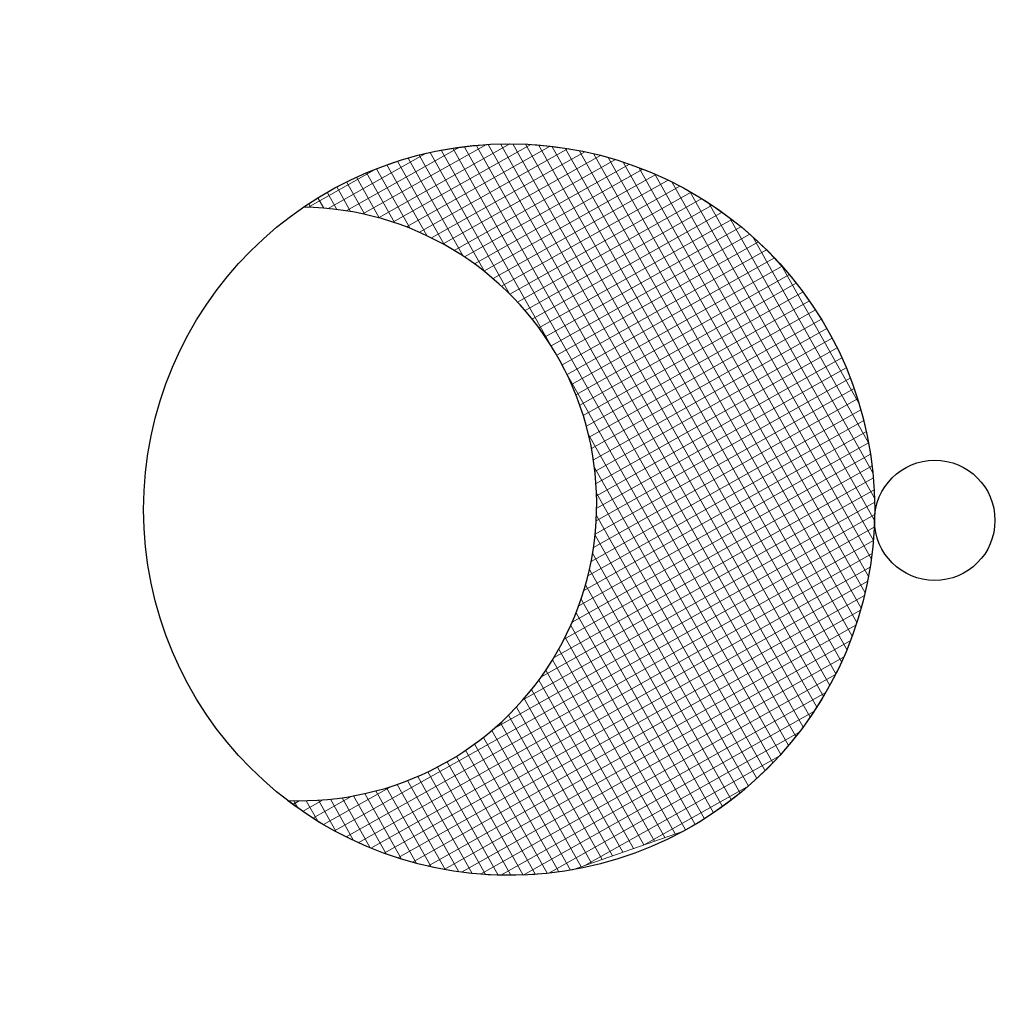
# Model space of a CAD drawing. Header units: metres. Extents: x 479801 to 960259, y 275948 to 557431.
# Tile 44 of 48: x 955820.56 to 955824.21, y 556640.75 to 556644.39. Entities that reach past the tile are written whole.
import ezdxf

# ---------------------------------------------------------------- set-up
doc = ezdxf.new("R2010")
doc.units = ezdxf.units.M
doc.layers.add('0_ELTA_Ielas_armatura', color=230, linetype='Continuous', lineweight=0)

# ---------------------------------------------------------------- blocks, each defined once
blk = doc.blocks.new('*U11401')
at = {"layer": '0_ELTA_Ielas_armatura', "color": 230, "linetype": 'Continuous', "lineweight": 30}
blk.add_circle((-2.228515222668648e-05, -6.15784665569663e-06), 1.675453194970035, dxfattribs=at)
blk.add_arc((0.8979104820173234, 0.3350021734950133), 1.359395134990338, 109.5655397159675, 291.3543870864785, dxfattribs=at)
blk = doc.blocks.new('*U11400')
at = {"layer": '0_ELTA_Ielas_armatura', "linetype": 'Continuous', "lineweight": 0}
h = blk.add_hatch(dxfattribs=at)
h.set_pattern_fill('CROSSHATCH', color=230, style=0, pattern_type=2)
h.set_pattern_definition([(118.18052, (0.236082, 0.306435), (-0.003569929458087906, -0.001912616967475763), []), (208.18052, (0.236082, 0.306435), (0.001912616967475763, -0.003569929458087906), [])])
h.paths.add_polyline_path([(-0.1137130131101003, -0.09631611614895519, -0.3757056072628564), (-0.08855862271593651, 0.0806278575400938, -0.4846106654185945), (0.1205761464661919, 0.04003460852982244), (0.1340904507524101, -0.001397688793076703, -0.2093435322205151), (0.1062397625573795, -0.1066453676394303, 1.015733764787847)])
at = {"layer": '0_ELTA_Ielas_armatura', "color": 230, "linetype": 'Continuous', "lineweight": 0, "flags": 128}
blk.add_lwpolyline([(0.1062397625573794, -0.1066453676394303, 0.2093435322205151), (0.1340904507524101, -0.001397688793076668), (0.1205761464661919, 0.04003460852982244, 0.4846106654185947), (-0.08855862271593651, 0.08062785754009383, 0.3757056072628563), (-0.1137130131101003, -0.09631611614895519, -1.015733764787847), (0.1062397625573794, -0.1066453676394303)], format="xyb", close=True, dxfattribs=at)
at = {"layer": '0_ELTA_Ielas_armatura', "color": 230, "linetype": 'Continuous', "lineweight": 30}
blk.add_circle((0.007200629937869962, 0.135663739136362), 0.0223409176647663, dxfattribs=at)
at = {"layer": '0_ELTA_Ielas_armatura', "color": 230, "linetype": 'Continuous', "lineweight": 30, "xscale": 0.08100000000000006, "yscale": 0.08100000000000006, "zscale": 0.08100000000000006, "rotation": 246.8513320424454}
blk.add_blockref('*U11401', (-1.467447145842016e-05, -0.02222142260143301), dxfattribs=at)

msp = doc.modelspace()

# ---------------------------------------------------------------- block references
at = {"layer": '0_ELTA_Ielas_armatura', "color": 230, "linetype": 'Continuous', "lineweight": 0, "xscale": 9.999999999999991, "yscale": 9.999999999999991, "zscale": 9.999999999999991, "rotation": 271.1651059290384}
msp.add_blockref('*U11400', (955822.5955114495, 556642.5729756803), dxfattribs=at)

doc.saveas('drawing.dxf')
